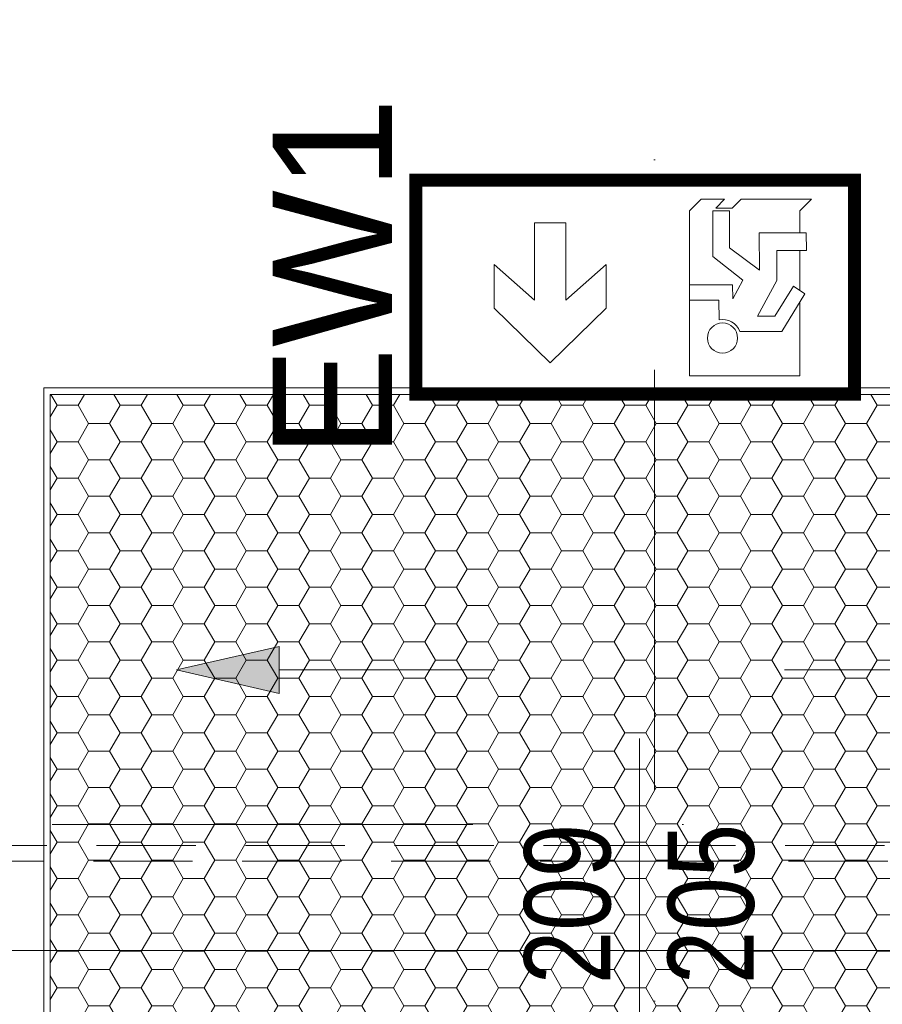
# Model space of a CAD drawing. Header units: millimetres. Extents: x -13532 to 2392, y -5241 to 5322.
# Tile 78 of 256: x -11380 to -11250, y 1068 to 1216. Entities that reach past the tile are written whole.
import ezdxf

# ---------------------------------------------------------------- set-up
doc = ezdxf.new("R2010")
doc.units = ezdxf.units.MM
doc.linetypes.add('DASH', pattern=[0.75, 0.5, -0.25])
doc.linetypes.add('KRESKAKROPKA2', pattern=[12.7, 6.35, -3.175, 0, -3.175])
doc.layers.get('Defpoints').update_dxf_attribs({"true_color": 0xdae6d4})
for name, color, linetype, lineweight, true_color in [('a___wymiary', 7, 'Continuous', 5, 0x666666), ('drzwi - AGP1', 7, 'Continuous', 13, 0x7f7f7f), ('Meble - AGP1', 7, 'Continuous', 15, 0x999999), ('OPIS - AGP1', 7, 'Continuous', 0, 0x7f7f7f), ('OPRAWY_KIERUNKOWE', 7, 'Continuous', 5, 0x00e000), ('OSI', 7, 'KRESKAKROPKA2', 5, 0x7f7f7f), ('tło', 7, 'Continuous', 5, 0xcccccc), ('wymiary', 7, 'Continuous', 5, 0x7f7f7f), ('WYMIARY - AGP1', 7, 'Continuous', 5, 0x716d5a)]:
    doc.layers.add(name, color=color, linetype=linetype, lineweight=lineweight, true_color=true_color)
doc.layers.add('cz-sr', color=150, linetype='Continuous', lineweight=15)
doc.layers.add('uwagi', color=7, linetype='Continuous', lineweight=50, true_color=0xf82f6b, plot=False)
doc.styles.add('ARIAL', font='arial.ttf', dxfattribs={"width": 0.8})
doc.styles.add('ARIAL NARROW', font='ARIALN.TTF', dxfattribs={"width": 0.9})
doc.styles.get("Standard").update_dxf_attribs({"font": 'arial.ttf'})
doc.dimstyles.new('wymiary agp1', dxfattribs={"dimtxt": 15, "dimasz": 5, "dimexe": 5, "dimexo": 5, "dimgap": 1.8, "dimtad": 1, "dimdec": 3, "dimrnd": 0.5, "dimdsep": 46, "dimtxsty": 'ARIAL NARROW', "dimblk": 'znacznik', "dimcen": 1.5, "dimse1": 1, "dimse2": 1, "dimclrd": 256, "dimclre": 256, "dimazin": 0, "dimtfac": 1, "dimtdec": 3, "dimtmove": 1, "dimatfit": 3, "dimldrblk": 'znacznik', "dimfxl": 1000, "dimfxlon": 1, "dimlwd": -1, "dimarcsym": 0})

# ---------------------------------------------------------------- blocks, each defined once
blk = doc.blocks.new('tło')
at = {"layer": 'tło'}
for radius in [400, 385]:
    blk.add_arc((-11255.67, 1074.97), radius, 180, 270, dxfattribs=at)
blk = doc.blocks.new('znacznik')
at = {"layer": 'a___wymiary'}
for p, q in [((0, 1.394), (0, -1.394)), ((1.394, 0), (-1.394, 0))]:
    blk.add_line(p, q, dxfattribs=at)
at = {"layer": 'a___wymiary', "const_width": 0.2}
blk.add_lwpolyline([(0.876, 0.876), (-0.876, -0.876)], dxfattribs=at)
blk = doc.blocks.new('*D505')
at = {"layer": 'Defpoints', "color": 0}
for p in [(-11552.11, 1075.85), (-9536.64, 1075.85), (-9536.64, 856.38)]:
    blk.add_point(p, dxfattribs=at)
at = {"layer": 'WYMIARY - AGP1'}
blk.add_line((-11547.11, 856.38), (-9541.64, 856.38), dxfattribs=at)
at = {"layer": 'WYMIARY - AGP1', "xscale": 5, "yscale": 5, "zscale": 5, "rotation": 180}
blk.add_blockref('znacznik', (-11552.11, 856.38), dxfattribs=at)
at = {"layer": 'WYMIARY - AGP1', "xscale": 5, "yscale": 5, "zscale": 5}
blk.add_blockref('znacznik', (-9536.64, 856.38), dxfattribs=at)
at = {"layer": 'WYMIARY - AGP1', "color": 18, "true_color": 0x000000, "insert": (-10578.77, 865.84), "char_height": 15, "attachment_point": 5, "style": 'ARIAL NARROW'}
blk.add_mtext('2015.5', dxfattribs=at)
blk = doc.blocks.new('*D569')
at = {"layer": 'Defpoints', "color": 0}
for p in [(-10337.11, 1244.62), (-11516.11, 1092.92), (-10337.11, 1092.92)]:
    blk.add_point(p, dxfattribs=at)
at = {"layer": 'WYMIARY - AGP1'}
blk.add_line((-11511.11, 1244.62), (-10342.11, 1244.62), dxfattribs=at)
at = {"layer": 'WYMIARY - AGP1', "xscale": 5, "yscale": 5, "zscale": 5, "rotation": 180}
blk.add_blockref('znacznik', (-11516.11, 1244.62), dxfattribs=at)
at = {"layer": 'WYMIARY - AGP1', "xscale": 5, "yscale": 5, "zscale": 5}
blk.add_blockref('znacznik', (-10337.11, 1244.62), dxfattribs=at)
at = {"layer": 'WYMIARY - AGP1', "color": 18, "true_color": 0x000000, "insert": (-10926.61, 1254.08), "char_height": 15, "attachment_point": 5, "style": 'ARIAL NARROW'}
blk.add_mtext('1179', dxfattribs=at)
blk = doc.blocks.new('osi')
at = {"layer": 'OSI', "ltscale": 10}
for p, q in [((-11284.44, 845.85), (-11284.44, 3158.85)), ((-11756.72, 1094.85), (-9340.14, 1094.85))]:
    blk.add_line(p, q, dxfattribs=at)
blk = doc.blocks.new('fgdgdgdfg')
at = {"layer": 'Meble - AGP1', "lineweight": 9}
h = blk.add_hatch(dxfattribs=at)
h.set_pattern_fill('HONEY', color=256, angle=180)
h.set_pattern_definition([(180, (56132.2607, -3400.6895), (-4.7625, 2.74963064), [3.175, -6.35]), (60, (56132.2607, -3400.6895), (4.76249999, 2.74963066), [3.175, -6.35]), (120, (56132.2607, -3400.6895), (-1e-08, 5.49926131), [-6.35, 3.175])])
h.paths.add_polyline_path([(5818.23, 11642.93), (5818.23, 11484.93), (5996.23, 11484.93), (5996.23, 11642.93)])
for p, q in [((5997.23, 11643.93), (5817.23, 11643.93)), ((5817.23, 11643.93), (5817.23, 11483.93)), ((5996.23, 11642.93), (5818.23, 11642.93)), ((5818.23, 11642.93), (5818.23, 11484.93))]:
    blk.add_line(p, q, dxfattribs=at)
blk = doc.blocks.new('Drzwi góra')
at = {"layer": 'OPRAWY_KIERUNKOWE'}
for p, q in [((8.21, 13.39), (24.85, 13.39)), ((8.21, -11.52), (8.21, 13.39)), ((24.85, 13.39), (24.85, 2.25)), ((-12.84, 11.45), (-21.31, 3.17)), ((-4.37, 3.17), (-12.84, 11.45)), ((22.16, 6.67), (15.81, 6.68)), ((25.63, 0.98), (22.16, 6.67)), ((12.67, 4.92), (12.66, 1.95)), ((-21.31, 3.17), (-21.31, -3.42)), ((-4.37, -3.42), (-4.37, 3.17)), ((21.41, -1.02), (18.46, 4.36)), ((18.46, 4.36), (21.1, 4.36)), ((21.1, 4.36), (23.93, -0.16)), ((-21.31, -3.42), (-15.2, 1.96)), ((-15.2, 1.96), (-15.2, -9.73)), ((-10.49, -9.73), (-10.49, 1.96)), ((-10.49, 1.96), (-4.37, -3.42)), ((12.66, 1.95), (8.21, 1.95)), ((8.21, 1.95), (8.21, -0.35)), ((14.72, -0.35), (14.73, 1.75)), ((14.73, 1.75), (16.24, -1.06)), ((23.93, -0.16), (25.63, 0.98)), ((24.85, 0.46), (24.85, -5.57)), ((8.21, -0.35), (14.72, -0.35)), ((16.24, -1.06), (11.74, -4.63)), ((21.4, -5.57), (21.41, -1.02)), ((14.24, -5.95), (18.76, -2.59)), ((18.76, -2.59), (18.75, -8.21)), ((11.74, -4.63), (11.74, -11.52)), ((14.24, -11.52), (14.24, -5.95)), ((25.85, -5.57), (21.4, -5.57)), ((25.84, -8.21), (25.85, -5.57)), ((18.75, -8.21), (25.84, -8.21)), ((24.85, -8.21), (24.85, -11.52)), ((-15.2, -9.73), (-10.49, -9.73)), ((8.21, -11.52), (9.97, -13.29)), ((11.74, -11.52), (14.24, -11.52)), ((24.85, -11.52), (26.62, -13.29)), ((13.5, -13.29), (9.97, -13.29)), ((12.16, -11.94), (14.66, -11.95)), ((12.16, -11.94), (13.5, -13.29)), ((14.66, -11.95), (16, -13.29)), ((26.62, -13.29), (16, -13.29))]:
    blk.add_line(p, q, dxfattribs=at)
at = {"layer": 'OPRAWY_KIERUNKOWE', "const_width": 1.95}
blk.add_lwpolyline([(-33.12, 16.19), (33.12, 16.19), (33.12, -16.19), (-33.12, -16.19)], close=True, dxfattribs=at)
at = {"layer": 'OPRAWY_KIERUNKOWE'}
blk.add_circle((13.19, 7.68), 2.28, dxfattribs=at)
blk.add_arc((13.19, 7.68), 2.81, 259.4003, 339.1396, dxfattribs=at)
blk = doc.blocks.new('*U974')
at = {"layer": 'OPRAWY_KIERUNKOWE', "xscale": -1, "rotation": 180}
blk.add_blockref('Drzwi góra', (0, 0), dxfattribs=at)
at = {"layer": 'OPRAWY_KIERUNKOWE', "flags": 8}
for tag, p, height in [('LABEL', (-36.74, -25.83), 18), ('EL', (-36.74, -44.97), 16.19), ('CB', (-36.74, -64.1), 16.19)]:
    blk.add_attdef(tag, p, '', height=height, dxfattribs=at)
at = {"layer": 'OPRAWY_KIERUNKOWE'}
for tag, p, height in [('PIKT', (-33.12, -26.11), 8), ('H', (-36.74, -83.24), 16.19)]:
    blk.add_attdef(tag, p, '', height=height, dxfattribs=at)
blk = doc.blocks.new('jhgjgj')
at = {"layer": 'a___wymiary'}
blk.add_hatch(color=256, dxfattribs=at).paths.add_polyline_path([(-8270.91, -4416.74), (-8255.42, -4420.29), (-8270.91, -4423.83), (-8270.91, -4420.29)])
blk.add_line((-8303.46, -4420.29), (-8270.91, -4420.29), dxfattribs=at)
for points in [[(-8255.42, -4420.29), (-8270.91, -4416.74), (-8270.91, -4420.29)], [(-8255.42, -4420.29), (-8270.91, -4423.83), (-8270.91, -4420.29)]]:
    blk.add_lwpolyline(points, dxfattribs=at)
blk = doc.blocks.new('wz1')
at = {"layer": 'drzwi - AGP1', "linetype": 'DASH', "ltscale": 30}
for p, q in [((-11391.11, 591.7), (-11286.61, 591.7)), ((-11182.11, 591.7), (-11286.61, 591.7)), ((-11286.61, 589.31), (-11391.11, 589.31)), ((-11286.61, 589.31), (-11182.11, 589.31))]:
    blk.add_line(p, q, dxfattribs=at)
blk.add_lwpolyline([(-11286.61, 591.7), (-11286.61, 589.31)], dxfattribs=at)
at = {"layer": 'a___wymiary', "xscale": -1}
blk.add_blockref('jhgjgj', (-19611.95, 5038.51), dxfattribs=at)
at = {"layer": 'a___wymiary'}
blk.add_blockref('jhgjgj', (-2961.26, 5038.51), dxfattribs=at)

msp = doc.modelspace()

# ---------------------------------------------------------------- linework, layer by layer
at = {"layer": 'OPIS - AGP1'}
msp.add_lwpolyline([(-11286.6067, 1107.8539), (-11286.6067, 1057.8539)], dxfattribs=at)
at = {"layer": 'WYMIARY - AGP1'}
msp.add_lwpolyline([(-11393.6068, 1075.8541), (-11179.6066, 1075.8541)], dxfattribs=at)

# ---------------------------------------------------------------- block references
at = {"layer": 'cz-sr'}
msp.add_blockref('osi', (0.0999, 0), dxfattribs=at)
at = {"layer": 'Meble - AGP1'}
msp.add_blockref('fgdgdgdfg', (-17193.8357, -10483.0792), dxfattribs=at)
at = {"layer": 'OPRAWY_KIERUNKOWE', "color": 72, "true_color": 0x5acf2f}
ref = msp.add_blockref('*U974', (-11287.2835, 1176.0414), dxfattribs=at)
ref.add_attrib('LABEL', 'EW1', (-11324.0215, 1150.2138), dxfattribs={"height": 18, "rotation": 90, "flags": 8})
at = {"layer": 'uwagi'}
msp.add_blockref('wz1', (0, 500), dxfattribs=at)
at = {"layer": 'wymiary'}
msp.add_blockref('tło', (3.8959, -0.0005), dxfattribs=at)

# ---------------------------------------------------------------- texts
at = {"layer": 'OPIS - AGP1', "color": 7, "lineweight": 18, "insert": (-11286.6067, 1082.8539), "char_height": 13, "width": 10, "attachment_point": 5, "rotation": 90, "style": 'ARIAL'}
msp.add_mtext('\\pxqc;{\\fArial|b0|i0|c238|p0;209\\P205}', dxfattribs=at)

# ---------------------------------------------------------------- dimensions: what is measured, and where the dimension line sits
at = {"layer": 'WYMIARY - AGP1'}
dim = msp.add_linear_dim(base=(-10337.106, 1244.6234), p1=(-11516.1068, 1092.9245), p2=(-10337.106, 1092.9245), dimstyle='wymiary agp1', override={"dimclrd": 256, "dimclre": 256}, dxfattribs=at)
dim.commit()
dim.dimension.update_dxf_attribs({"geometry": '*D569', "text_midpoint": (-10926.6064, 1254.082)})
dim = msp.add_linear_dim(base=(-9536.638, 856.3817), p1=(-11552.1066, 1075.8544), p2=(-9536.638, 1075.8541), dimstyle='wymiary agp1', override={"dimclrd": 256, "dimclre": 256}, dxfattribs=at)
dim.commit()
dim.dimension.update_dxf_attribs({"geometry": '*D505', "text_midpoint": (-10578.7662, 856.3817), "dimtype": 160})

doc.saveas('drawing.dxf')
